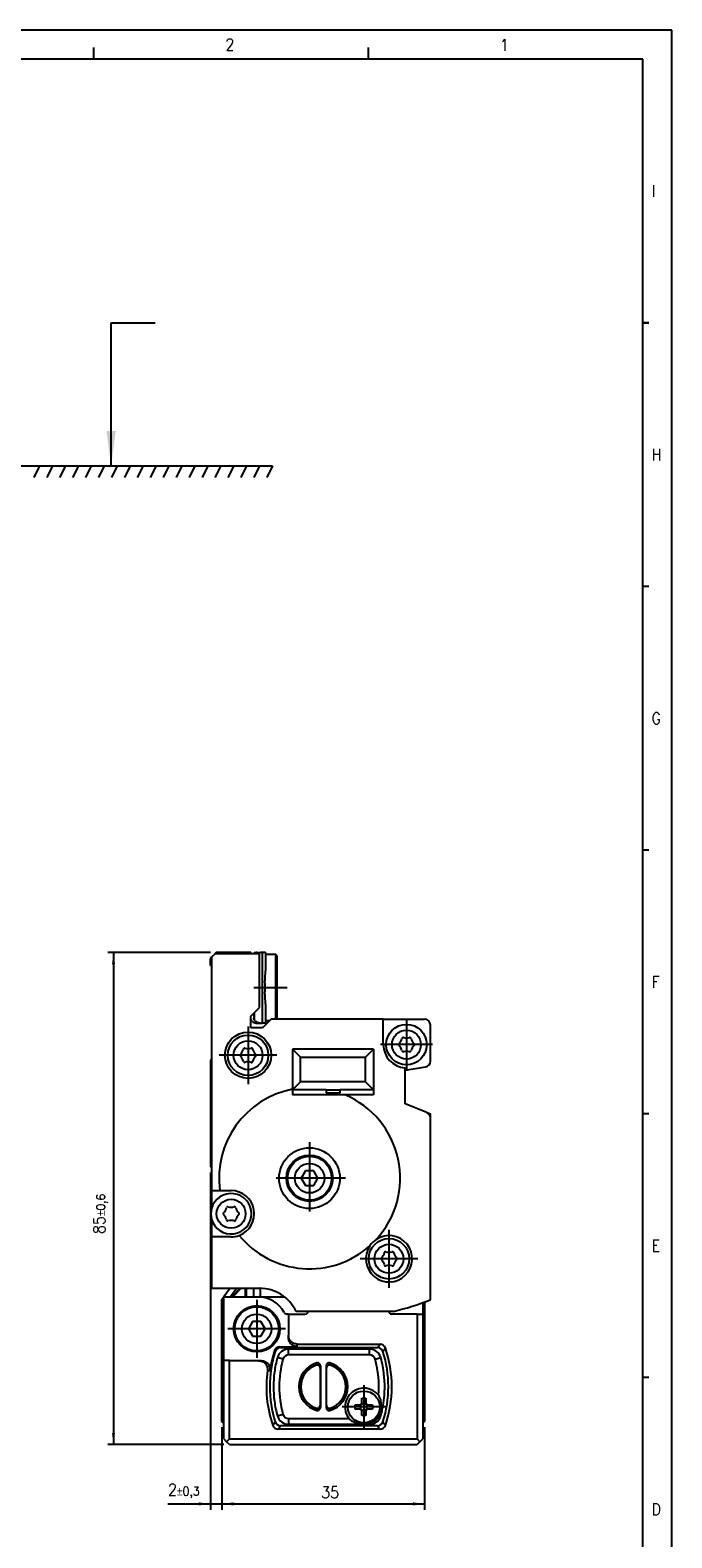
# Model space of a CAD drawing. Header units: millimetres. Extents: x -285 to 870, y -217 to 203.
# Tile 12 of 22: x 198 to 309, y -58 to 203. Entities that reach past the tile are written whole.
import ezdxf

# ---------------------------------------------------------------- set-up
doc = ezdxf.new("R2010")
doc.units = ezdxf.units.MM
doc.linetypes.add('DOT_CENTER', pattern=[14, 12, -1, 0, -1])
doc.layers.add('1', color=7, linetype='Continuous')
doc.styles.add('CONVERTER_11', font='txt.shx', dxfattribs={"width": 0.9})
doc.dimstyles.new('ME10_DIM_10', dxfattribs={"dimtxt": 2, "dimasz": 2, "dimexe": 1, "dimexo": 1, "dimgap": 1, "dimtad": 1, "dimdsep": 46, "dimtxsty": 'CONVERTER_11', "dimsah": 1, "dimcen": 0.09, "dimclrd": 2, "dimclre": 2, "dimclrt": 2, "dimadec": 0, "dimazin": 0, "dimtol": 1, "dimtp": 0.6, "dimtm": 0.6, "dimtfac": 0.75, "dimtdec": 0, "dimtix": 1, "dimtmove": 0, "dimatfit": 3, "dimfxl": 1, "dimtolj": 1, "dimtzin": 0, "dimarcsym": 0})
doc.dimstyles.new('ME10_DIM_11', dxfattribs={"dimtxt": 2, "dimasz": 2, "dimexe": 1, "dimexo": 1, "dimgap": 1, "dimtad": 1, "dimdsep": 46, "dimtxsty": 'CONVERTER_11', "dimsah": 1, "dimcen": 0.09, "dimclrd": 2, "dimclre": 2, "dimclrt": 2, "dimadec": 0, "dimazin": 0, "dimtol": 1, "dimtp": 0.3, "dimtm": 0.3, "dimtfac": 0.75, "dimtdec": 0, "dimtix": 1, "dimtmove": 0, "dimatfit": 3, "dimfxl": 1, "dimtolj": 1, "dimtzin": 0, "dimarcsym": 0})
doc.dimstyles.new('ME10_DIM_12', dxfattribs={"dimtxt": 2, "dimasz": 2, "dimexe": 1, "dimexo": 1, "dimgap": 1, "dimtad": 1, "dimdsep": 46, "dimtxsty": 'CONVERTER_11', "dimsah": 1, "dimcen": 0.09, "dimclrd": 2, "dimclre": 2, "dimclrt": 2, "dimadec": 0, "dimazin": 0, "dimtfac": 1, "dimtdec": 4, "dimtix": 1, "dimtmove": 0, "dimatfit": 3, "dimfxl": 1, "dimtolj": 1, "dimtzin": 0, "dimarcsym": 0})
doc.dimstyles.get("Standard").update_dxf_attribs({"dimtxt": 0.18, "dimasz": 0.18, "dimexe": 0.18, "dimexo": 0.0625, "dimgap": 0.09, "dimtad": 0, "dimtih": 1, "dimtoh": 1, "dimdec": 4, "dimzin": 0, "dimdsep": 46, "dimtxsty": 'Standard', "dimcen": 0.09, "dimadec": 0, "dimazin": 0, "dimtfac": 1, "dimtdec": 4, "dimtofl": 0, "dimtmove": 0, "dimatfit": 3, "dimfxl": 1, "dimtolj": 1, "dimtzin": 0, "dimarcsym": 0})

# ---------------------------------------------------------------- blocks, each defined once
blk = doc.blocks.new('Marco_a2', base_point=(304.21, -212.02))
at = {"layer": '1', "color": 2, "linetype": 'Continuous'}
for p, q in [((309.21, 202.98), (-284.79, 202.98)), ((309.21, -217.02), (309.21, 202.98)), ((209.38, 197.98), (209.38, 199.98)), ((256.79, 197.98), (256.79, 199.98)), ((305.21, 152.42), (304.21, 152.42)), ((304.21, 152.42), (305.21, 152.42)), ((305.21, 106.87), (304.21, 106.87)), ((305.21, 61.31), (304.21, 61.31)), ((305.21, 15.76), (304.21, 15.76)), ((305.21, -29.8), (304.21, -29.8))]:
    blk.add_line(p, q, dxfattribs=at)
at = {"layer": '1', "color": 7, "linetype": 'Continuous'}
for p, q in [((304.21, 197.98), (-264.79, 197.98)), ((304.21, -212.02), (304.21, 197.98))]:
    blk.add_line(p, q, dxfattribs=at)
at = {"layer": '1', "color": 2, "char_height": 2, "attachment_point": 4, "line_spacing_factor": 1.20048, "style": 'CONVERTER_11'}
for s, insert in [('2', (232.08, 200.49)), ('1', (279.5, 200.41)), ('I', (305.71, 175.2)), ('H', (305.71, 129.65)), ('G', (305.71, 84.09)), ('F', (305.71, 38.54)), ('E', (305.71, -7.02)), ('D', (305.71, -52.58))]:
    blk.add_mtext(s, dxfattribs=dict(at, insert=insert))
blk = doc.blocks.new('Top', base_point=(304.21, -212.02))
blk.add_blockref('Marco_a2', (304.21, -212.02))
blk = doc.blocks.new('CABEZA__1', base_point=(231.5, -41.4))
at = {"color": 7, "linetype": 'Continuous'}
for p, q in [((232.93, -14.4), (231.84, -15.9)), ((238.17, -15.9), (238.17, -14.4)), ((231.8, -15.95), (231.5, -16.36)), ((231.5, -37.4), (231.5, -16.36)), ((231.84, -15.9), (231.8, -15.95)), ((231.8, -26.9), (231.8, -15.95)), ((231.84, -15.9), (232.95, -15.9)), ((232.95, -15.9), (233.18, -15.9)), ((233.18, -15.9), (233.38, -15.9)), ((233.38, -15.9), (235.58, -15.9)), ((235.58, -15.9), (235.73, -15.9)), ((235.73, -15.9), (236.98, -15.9)), ((236.98, -15.9), (237.82, -15.9)), ((237.82, -15.9), (238.17, -15.9)), ((238.17, -15.9), (242.32, -15.9)), ((266.2, -16.89), (266.2, -18.85)), ((266.5, -16.79), (266.5, -37.4)), ((236.78, -20.15), (236.06, -21.4)), ((238.22, -20.15), (236.78, -20.15)), ((238.94, -21.4), (238.22, -20.15)), ((243, -18.85), (242.7, -18.85)), ((243, -18.85), (245.89, -18.85)), ((243, -18.85), (243, -22.51)), ((265.2, -18.85), (260.8, -18.85)), ((265.2, -18.85), (266.2, -18.85)), ((265.2, -18.85), (265.2, -40.4)), ((266.2, -18.85), (266.2, -37.7)), ((236.06, -21.4), (236.78, -22.65)), ((236.78, -22.65), (238.22, -22.65)), ((238.22, -22.65), (238.94, -21.4)), ((243, -22.94), (243, -22.51)), ((241.5, -24.49), (244.5, -24.49)), ((241.62, -24.65), (258.38, -24.65)), ((257, -24.9), (243, -24.9)), ((244.5, -24.06), (258.81, -24.06)), ((232.8, -26.9), (231.8, -26.9)), ((231.8, -37.7), (231.8, -26.9)), ((232.8, -40.4), (232.8, -26.9)), ((232.8, -26.9), (237.81, -26.9)), ((237.81, -26.9), (238.24, -26.9)), ((248.47, -28.19), (248.47, -34.61)), ((248.5, -27.79), (248.5, -35.01)), ((249.5, -27.79), (249.5, -35.01)), ((249.53, -34.61), (249.53, -28.19)), ((255.63, -33.4), (256.37, -33.4)), ((255.63, -34.31), (255.63, -33.4)), ((256.37, -33.4), (256.37, -34.31)), ((254.5, -35.27), (254.5, -34.53)), ((254.5, -34.53), (255.41, -34.53)), ((255.41, -35.27), (254.5, -35.27)), ((255.45, -34.53), (255.41, -34.53)), ((255.41, -35.27), (255.45, -35.27)), ((255.57, -34.53), (255.45, -34.53)), ((255.45, -34.53), (255.45, -34.79)), ((255.45, -35.01), (255.45, -35.27)), ((255.45, -35.27), (255.57, -35.27)), ((255.63, -34.31), (255.63, -34.35)), ((255.63, -34.35), (255.63, -34.47)), ((255.89, -34.35), (255.63, -34.35)), ((255.63, -35.33), (255.63, -35.45)), ((255.63, -35.45), (255.63, -35.49)), ((255.63, -35.45), (255.89, -35.45)), ((255.63, -36.4), (255.63, -35.49)), ((256.37, -36.4), (255.63, -36.4)), ((256.37, -34.35), (256.11, -34.35)), ((256.11, -35.45), (256.37, -35.45)), ((256.37, -34.35), (256.37, -34.31)), ((256.37, -34.47), (256.37, -34.35)), ((256.37, -35.45), (256.37, -35.33)), ((256.37, -35.49), (256.37, -35.45)), ((256.37, -35.49), (256.37, -36.4)), ((256.55, -34.53), (256.43, -34.53)), ((256.43, -35.27), (256.55, -35.27)), ((256.59, -34.53), (256.55, -34.53)), ((256.55, -34.79), (256.55, -34.53)), ((256.55, -35.27), (256.55, -35.01)), ((256.55, -35.27), (256.59, -35.27)), ((256.59, -34.53), (257.5, -34.53)), ((257.5, -35.27), (256.59, -35.27)), ((257.5, -34.53), (257.5, -35.27)), ((231.8, -37.7), (231.5, -37.4)), ((231.8, -40.4), (231.8, -37.7)), ((258.81, -38.74), (241.19, -38.74)), ((258.38, -38.15), (241.62, -38.15)), ((243, -37.9), (257, -37.9)), ((266.2, -37.7), (266.5, -37.4)), ((266.2, -37.7), (266.2, -40.4)), ((231.8, -40.4), (232.3, -40.9)), ((232.8, -40.4), (232.3, -40.9)), ((232.8, -41.4), (232.3, -40.9)), ((232.8, -40.4), (265.2, -40.4)), ((232.8, -41.4), (265.2, -41.4)), ((265.7, -40.9), (265.2, -40.4)), ((265.7, -40.9), (265.2, -41.4)), ((265.7, -40.9), (266.2, -40.4))]:
    blk.add_line(p, q, dxfattribs=at)
at = {"color": 3, "linetype": 'Continuous'}
for p, q in [((234.04, -14.4), (232.95, -15.9)), ((234.63, -14.4), (233.18, -15.9)), ((234.84, -14.4), (233.38, -15.9)), ((235.58, -15.9), (235.58, -14.4)), ((235.73, -15.9), (235.73, -14.4)), ((236.98, -15.9), (236.98, -14.4)), ((243, -25.9), (243, -24.9)), ((257, -25.9), (243, -25.9)), ((244.5, -24.49), (244.5, -24.06)), ((257, -25.9), (257, -24.9)), ((242.04, -26.64), (241.07, -26.37)), ((247.82, -27.66), (247.78, -27.71)), ((250.22, -27.71), (250.18, -27.66)), ((257.96, -26.64), (258.93, -26.37)), ((241.07, -36.43), (242.04, -36.16)), ((247.78, -35.09), (247.82, -35.14)), ((250.18, -35.14), (250.22, -35.09)), ((258.62, -36.34), (258.93, -36.43)), ((243, -36.9), (243, -37.9)), ((243, -36.9), (253.44, -36.9)), ((257, -37.64), (257, -37.9))]:
    blk.add_line(p, q, dxfattribs=at)
at = {"color": 7, "linetype": 'Continuous'}
for centre, radius in [((237.5, -21.4), 4), ((237.5, -21.4), 3.8), ((237.5, -21.4), 2.55), ((256, -34.9), 2.75)]:
    blk.add_circle(centre, radius, dxfattribs=at)
for centre, radius, start, end in [((237.82, -20.9), 5, 27.6691, 90), ((242.7, -18.35), 0.5, 207.6691, 270), ((245.89, -18.35), 0.5, 270, 354.1846), ((260.8, -18.35), 0.5, 185.8154, 270), ((259.75, -31.4), 20, 162.3092, 197.6908), ((259.75, -31.4), 20.16, 161.9582, 172.02), ((241.5, -25.46), 0.966, 90.0002, 161.958), ((241.62, -25.62), 0.966, 90.0002, 162.309), ((243, -26.9), 2, 90, 164.6505), ((257, -26.9), 2, 15.3495, 90), ((258.38, -25.62), 0.966, 17.691, 89.9998), ((258.81, -25.03), 0.966, 18.9531, 89.9998), ((240.25, -31.4), 20, 342.3092, 17.6908), ((240.25, -31.4), 20.59, 341.0471, 18.9529), ((259.75, -31.4), 20.59, 172.1763, 198.9529), ((259.39, -31.4), 19, 164.6505, 172.4392), ((249, -31.4), 4.25, 105.4101, 254.5896), ((249, -31.4), 3.89, 108.3244, 251.6756), ((249, -31.4), 4.25, 285.4102, 74.5897), ((249, -31.4), 3.89, 288.3244, 71.6756), ((240.61, -31.4), 19, 10.6151, 15.3495), ((240.61, -31.4), 19, 355.4719, 10.6151), ((259.39, -31.4), 19, 172.4392, 187.5608), ((256, -34.9), 3.25, 38.4425, 217.9799), ((240.61, -31.4), 19, 344.6505, 355.4719), ((259.39, -31.4), 19, 187.5608, 195.3495), ((243, -35.9), 2, 195.3495, 270), ((256, -34.9), 0.697, 122.0857, 147.9143), ((256, -34.9), 0.697, 212.0857, 237.9143), ((256, -34.9), 0.564, 168.4247, 191.5753), ((256, -34.9), 0.564, 131.0313, 138.9687), ((256, -34.9), 0.564, 221.0313, 228.9687), ((256, -34.9), 0.564, 78.4247, 101.5753), ((256, -34.9), 0.564, 258.4247, 281.5753), ((256, -34.9), 0.697, 32.0857, 57.9143), ((256, -34.9), 0.564, 41.0313, 48.9687), ((256, -34.9), 0.697, 302.0857, 327.9143), ((256, -34.9), 0.564, 311.0313, 318.9687), ((256, -34.9), 0.564, 348.4247, 11.5753), ((257, -35.9), 2, 270, 344.6505), ((241.19, -37.77), 0.966, 198.9531, 269.9998), ((241.62, -37.18), 0.966, 197.691, 269.9998), ((258.38, -37.18), 0.966, 270.0002, 342.309), ((258.81, -37.77), 0.966, 270.0002, 341.0469)]:
    blk.add_arc(centre, radius, start, end, dxfattribs=at)
at = {"color": 3, "linetype": 'Continuous'}
for centre, radius, start, end in [((243, -26.9), 1, 90, 164.6505), ((257, -26.9), 1, 15.3495, 90), ((259.39, -31.4), 18, 164.6505, 195.3495), ((249, -31.4), 3.92, 107.4794, 252.5206), ((249, -31.4), 3.92, 287.4794, 72.5206), ((240.61, -31.4), 18, 355.2857, 15.3495), ((243, -35.9), 1, 195.3495, 270)]:
    blk.add_arc(centre, radius, start, end, dxfattribs=at)
at = {"color": 7, "linetype": 'Continuous'}
for points, knots in [([(244.5, -24.06), (244.3, -24.04), (243.91, -23.99), (243.41, -23.63), (243.07, -23.12), (243.02, -22.71), (243, -22.51)], [0, 0, 0, 0, 0.586069, 1.177789, 1.777408, 2.382551, 2.382551, 2.382551, 2.382551]), ([(244.5, -24.49), (244.3, -24.47), (243.91, -24.42), (243.41, -24.06), (243.07, -23.54), (243.02, -23.14), (243, -22.94)], [0, 0, 0, 0, 0.586069, 1.177789, 1.777408, 2.382551, 2.382551, 2.382551, 2.382551]), ([(237.81, -26.9), (237.9, -26.9), (238.11, -26.91), (238.45, -27.02), (238.75, -27.19), (238.97, -27.4), (239.16, -27.64), (239.29, -27.91), (239.37, -28.25), (239.36, -28.47), (239.35, -28.6)], [0, 0, 0, 0, 0.262638, 0.647412, 1.035125, 1.295529, 1.55727, 1.943465, 2.203644, 2.591058, 2.591058, 2.591058, 2.591058]), ([(238.24, -26.9), (238.33, -26.9), (238.55, -26.91), (238.84, -27), (239.15, -27.17), (239.4, -27.38), (239.61, -27.66), (239.73, -27.94), (239.81, -28.25), (239.79, -28.47), (239.78, -28.6)], [0, 0, 0, 0, 0.263056, 0.649064, 0.912057, 1.297984, 1.62355, 1.946992, 2.207237, 2.595157, 2.595157, 2.595157, 2.595157]), ([(248.47, -28.19), (248.46, -28.16), (248.46, -28.08), (248.41, -27.95), (248.34, -27.84), (248.25, -27.76), (248.16, -27.71), (248.06, -27.68), (247.97, -27.67), (247.9, -27.67), (247.84, -27.69), (247.8, -27.7), (247.78, -27.71)], [0, 0, 0, 0, 0.1036167, 0.2485724, 0.4019209, 0.4965352, 0.5890838, 0.7291289, 0.8018569, 0.8611732, 0.9318954, 0.9936913, 0.9936913, 0.9936913, 0.9936913]), ([(248.5, -27.79), (248.5, -27.76), (248.49, -27.68), (248.46, -27.58), (248.4, -27.48), (248.32, -27.4), (248.22, -27.33), (248.12, -27.29), (247.99, -27.28), (247.92, -27.29), (247.87, -27.3)], [0, 0, 0, 0, 0.0911758, 0.2300566, 0.3211715, 0.4602009, 0.5510752, 0.6904127, 0.7808884, 0.9200581, 0.9200581, 0.9200581, 0.9200581]), ([(250.13, -27.3), (250.1, -27.3), (250.02, -27.28), (249.9, -27.29), (249.78, -27.33), (249.69, -27.39), (249.61, -27.47), (249.54, -27.57), (249.51, -27.68), (249.5, -27.76), (249.5, -27.79)], [0, 0, 0, 0, 0.0906374, 0.2296618, 0.3689993, 0.4598736, 0.5747538, 0.6900856, 0.8289664, 0.9201422, 0.9201422, 0.9201422, 0.9201422]), ([(250.22, -27.71), (250.2, -27.7), (250.16, -27.69), (250.1, -27.67), (250.03, -27.67), (249.94, -27.68), (249.84, -27.71), (249.74, -27.77), (249.66, -27.85), (249.58, -27.96), (249.54, -28.08), (249.54, -28.16), (249.53, -28.19)], [0, 0, 0, 0, 0.0617298, 0.1323656, 0.1917004, 0.2644436, 0.4044782, 0.4970109, 0.6203929, 0.7450495, 0.8901249, 0.9937869, 0.9937869, 0.9937869, 0.9937869]), ([(258.62, -36.34), (258.71, -36.06), (258.91, -35.49), (259.01, -34.67), (258.98, -34.01), (258.88, -33.56), (258.76, -33.2), (258.62, -33), (258.55, -32.88)], [0, 0, 0, 0, 0.900341, 1.803191, 2.45426, 2.875599, 3.17828, 3.597495, 3.597495, 3.597495, 3.597495]), ([(247.78, -35.09), (247.8, -35.1), (247.84, -35.11), (247.9, -35.13), (247.97, -35.13), (248.05, -35.12), (248.15, -35.1), (248.25, -35.04), (248.34, -34.96), (248.41, -34.85), (248.46, -34.72), (248.46, -34.64), (248.47, -34.61)], [0, 0, 0, 0, 0.0617298, 0.1323656, 0.1917004, 0.2644436, 0.3809009, 0.4970867, 0.5916963, 0.7450283, 0.8901037, 0.9937657, 0.9937657, 0.9937657, 0.9937657]), ([(247.87, -35.5), (247.9, -35.5), (247.98, -35.52), (248.08, -35.51), (248.2, -35.48), (248.31, -35.41), (248.4, -35.32), (248.45, -35.23), (248.49, -35.13), (248.5, -35.05), (248.5, -35.01)], [0, 0, 0, 0, 0.0906374, 0.2296618, 0.3202739, 0.4598751, 0.5989046, 0.6900195, 0.7809304, 0.9200774, 0.9200774, 0.9200774, 0.9200774]), ([(249.5, -35.01), (249.5, -35.04), (249.51, -35.12), (249.54, -35.22), (249.6, -35.32), (249.69, -35.41), (249.8, -35.48), (249.9, -35.51), (250.01, -35.52), (250.08, -35.51), (250.13, -35.5)], [0, 0, 0, 0, 0.0911758, 0.2300566, 0.3211715, 0.4602009, 0.5998022, 0.6904143, 0.7808945, 0.9200757, 0.9200757, 0.9200757, 0.9200757]), ([(249.53, -34.61), (249.54, -34.64), (249.54, -34.72), (249.59, -34.85), (249.66, -34.96), (249.75, -35.04), (249.85, -35.1), (249.95, -35.12), (250.03, -35.13), (250.1, -35.13), (250.16, -35.11), (250.2, -35.1), (250.22, -35.09)], [0, 0, 0, 0, 0.1036167, 0.2485724, 0.4019209, 0.4965352, 0.6127354, 0.7292047, 0.8019328, 0.861249, 0.9319713, 0.9937672, 0.9937672, 0.9937672, 0.9937672]), ([(257, -37.64), (257.1, -37.62), (257.27, -37.59), (257.53, -37.48), (257.76, -37.36), (257.97, -37.21), (258.17, -37.03), (258.34, -36.83), (258.5, -36.6), (258.57, -36.43), (258.62, -36.34)], [0, 0, 0, 0, 0.299802, 0.537145, 0.839259, 1.07843, 1.317042, 1.620847, 1.859927, 2.16166, 2.16166, 2.16166, 2.16166]), ([(253.44, -36.9), (253.46, -36.92), (253.49, -36.96), (253.57, -37.05), (253.7, -37.16), (253.92, -37.3), (254.24, -37.45), (254.65, -37.58), (255.27, -37.7), (256.05, -37.75), (256.68, -37.68), (257, -37.64)], [0, 0, 0, 0, 0.082264, 0.168748, 0.348027, 0.599368, 0.928456, 1.429933, 1.874924, 2.817002, 3.771468, 3.771468, 3.771468, 3.771468])]:
    blk.add_open_spline(points, degree=3, knots=knots, dxfattribs=at)
at = {"color": 3, "linetype": 'Continuous'}
for points, knots in [([(240.58, -25.16), (240.59, -25.16), (240.6, -25.18), (240.62, -25.22), (240.65, -25.26), (240.68, -25.3), (240.69, -25.32)], [0, 0, 0, 0, 0.0308229, 0.0616565, 0.1320155, 0.2024305, 0.2024305, 0.2024305, 0.2024305]), ([(241.5, -24.49), (241.5, -24.5), (241.52, -24.51), (241.54, -24.55), (241.57, -24.59), (241.6, -24.63), (241.62, -24.65)], [0, 0, 0, 0, 0.0302877, 0.0605845, 0.1297134, 0.1988904, 0.1988904, 0.1988904, 0.1988904]), ([(258.81, -24.06), (258.78, -24.1), (258.72, -24.19), (258.61, -24.33), (258.5, -24.49), (258.42, -24.6), (258.38, -24.65)], [0, 0, 0, 0, 0.1622806, 0.3248141, 0.5257802, 0.7271478, 0.7271478, 0.7271478, 0.7271478]), ([(259.72, -24.71), (259.69, -24.76), (259.63, -24.85), (259.53, -25), (259.42, -25.15), (259.34, -25.27), (259.31, -25.32)], [0, 0, 0, 0, 0.1650391, 0.3303734, 0.534856, 0.7398074, 0.7398074, 0.7398074, 0.7398074]), ([(239.35, -28.6), (239.39, -28.6), (239.47, -28.6), (239.58, -28.6), (239.69, -28.6), (239.75, -28.6), (239.78, -28.6)], [0, 0, 0, 0, 0.1195256, 0.2390605, 0.3356784, 0.4323026, 0.4323026, 0.4323026, 0.4323026]), ([(247.82, -27.66), (247.82, -27.65), (247.82, -27.64), (247.83, -27.58), (247.85, -27.47), (247.86, -27.36), (247.87, -27.3)], [0, 0, 0, 0, 0.0125669, 0.0251245, 0.1920672, 0.3575579, 0.3575579, 0.3575579, 0.3575579]), ([(248.47, -28.13), (248.45, -28.03), (248.41, -27.82), (248.13, -27.62), (247.92, -27.64), (247.82, -27.66)], [0, 0, 0, 0, 0.2931508, 0.6182924, 0.9144999, 0.9144999, 0.9144999, 0.9144999]), ([(248.47, -28.13), (248.47, -28.12), (248.47, -28.11), (248.48, -28.05), (248.49, -27.95), (248.5, -27.84), (248.5, -27.79)], [0, 0, 0, 0, 0.0122893, 0.0245724, 0.1806911, 0.3359175, 0.3359175, 0.3359175, 0.3359175]), ([(248.47, -28.19), (248.47, -28.19), (248.47, -28.17), (248.47, -28.16), (248.47, -28.14), (248.47, -28.13), (248.47, -28.13)], [0, 0, 0, 0, 0.02108057, 0.03859802, 0.05442087, 0.06681476, 0.06681476, 0.06681476, 0.06681476]), ([(249.5, -27.79), (249.5, -27.84), (249.51, -27.95), (249.52, -28.05), (249.53, -28.11), (249.53, -28.12), (249.53, -28.13)], [0, 0, 0, 0, 0.1552265, 0.3113451, 0.3236282, 0.3359175, 0.3359175, 0.3359175, 0.3359175]), ([(250.18, -27.66), (250.08, -27.64), (249.87, -27.62), (249.59, -27.82), (249.55, -28.03), (249.53, -28.13)], [0, 0, 0, 0, 0.2962077, 0.6213494, 0.9145001, 0.9145001, 0.9145001, 0.9145001]), ([(249.53, -28.13), (249.53, -28.13), (249.53, -28.14), (249.53, -28.16), (249.53, -28.17), (249.53, -28.19), (249.53, -28.19)], [0, 0, 0, 0, 0.01277351, 0.02821676, 0.0462556, 0.06681481, 0.06681481, 0.06681481, 0.06681481]), ([(250.13, -27.3), (250.14, -27.36), (250.15, -27.47), (250.17, -27.58), (250.18, -27.64), (250.18, -27.65), (250.18, -27.66)], [0, 0, 0, 0, 0.1655702, 0.3325242, 0.3450816, 0.3576479, 0.3576479, 0.3576479, 0.3576479]), ([(247.82, -35.14), (247.92, -35.16), (248.13, -35.18), (248.41, -34.98), (248.45, -34.77), (248.47, -34.67)], [0, 0, 0, 0, 0.2962077, 0.6213494, 0.9145001, 0.9145001, 0.9145001, 0.9145001]), ([(247.87, -35.5), (247.86, -35.44), (247.85, -35.33), (247.83, -35.22), (247.82, -35.16), (247.82, -35.15), (247.82, -35.14)], [0, 0, 0, 0, 0.1655703, 0.3325243, 0.3450817, 0.3576479, 0.3576479, 0.3576479, 0.3576479]), ([(248.47, -34.67), (248.47, -34.67), (248.47, -34.66), (248.47, -34.64), (248.47, -34.63), (248.47, -34.61), (248.47, -34.61)], [0, 0, 0, 0, 0.0127735, 0.02821674, 0.04625556, 0.06681476, 0.06681476, 0.06681476, 0.06681476]), ([(248.5, -35.01), (248.5, -34.96), (248.49, -34.85), (248.48, -34.75), (248.47, -34.69), (248.47, -34.68), (248.47, -34.67)], [0, 0, 0, 0, 0.1552265, 0.3113452, 0.3236283, 0.3359175, 0.3359175, 0.3359175, 0.3359175]), ([(249.53, -34.67), (249.53, -34.68), (249.53, -34.69), (249.52, -34.75), (249.51, -34.85), (249.5, -34.96), (249.5, -35.01)], [0, 0, 0, 0, 0.0122893, 0.0245723, 0.180691, 0.3359175, 0.3359175, 0.3359175, 0.3359175]), ([(249.53, -34.61), (249.53, -34.61), (249.53, -34.63), (249.53, -34.64), (249.53, -34.66), (249.53, -34.67), (249.53, -34.67)], [0, 0, 0, 0, 0.02108058, 0.03859805, 0.05404131, 0.06681481, 0.06681481, 0.06681481, 0.06681481]), ([(249.53, -34.67), (249.55, -34.77), (249.59, -34.98), (249.87, -35.18), (250.08, -35.16), (250.18, -35.14)], [0, 0, 0, 0, 0.2931507, 0.6182924, 0.9145001, 0.9145001, 0.9145001, 0.9145001]), ([(250.18, -35.14), (250.18, -35.15), (250.18, -35.16), (250.17, -35.22), (250.15, -35.33), (250.14, -35.44), (250.13, -35.5)], [0, 0, 0, 0, 0.0125662, 0.0251237, 0.1920781, 0.3576512, 0.3576512, 0.3576512, 0.3576512]), ([(240.69, -37.48), (240.66, -37.53), (240.58, -37.65), (240.47, -37.8), (240.37, -37.95), (240.31, -38.04), (240.28, -38.09)], [0, 0, 0, 0, 0.2049586, 0.4094485, 0.5747755, 0.7398074, 0.7398074, 0.7398074, 0.7398074]), ([(241.62, -38.15), (241.58, -38.2), (241.5, -38.31), (241.39, -38.47), (241.28, -38.61), (241.22, -38.7), (241.19, -38.74)], [0, 0, 0, 0, 0.2013748, 0.402348, 0.5648744, 0.7271478, 0.7271478, 0.7271478, 0.7271478]), ([(258.81, -38.74), (258.78, -38.7), (258.72, -38.61), (258.61, -38.47), (258.5, -38.31), (258.42, -38.2), (258.38, -38.15)], [0, 0, 0, 0, 0.1622806, 0.3248141, 0.5257802, 0.7271478, 0.7271478, 0.7271478, 0.7271478]), ([(259.72, -38.09), (259.69, -38.04), (259.63, -37.95), (259.53, -37.8), (259.42, -37.65), (259.34, -37.53), (259.31, -37.48)], [0, 0, 0, 0, 0.1650391, 0.3303734, 0.534856, 0.7398074, 0.7398074, 0.7398074, 0.7398074])]:
    blk.add_open_spline(points, degree=3, knots=knots, dxfattribs=at)
at = {"layer": '1', "color": 2, "linetype": 'DOT_CENTER'}
for p, q in [((237.5, -16.4), (237.5, -26.4)), ((242.5, -21.4), (232.5, -21.4)), ((256, -31.15), (256, -38.65)), ((259.75, -34.9), (252.25, -34.9))]:
    blk.add_line(p, q, dxfattribs=at)
blk = doc.blocks.new('REGLA__2', base_point=(229.5, -18.4))
at = {"color": 7, "linetype": 'Continuous'}
for p, q in [((229.7, 42.8), (229.5, 42.6)), ((229.5, 41.35), (229.5, 42.6)), ((230.3, 43.4), (229.7, 42.8)), ((229.7, 42.8), (229.7, 41.35)), ((230.5, 43.6), (230.3, 43.4)), ((236.5, 43.4), (230.3, 43.4)), ((236.5, 43.6), (230.5, 43.6)), ((236.5, 43.6), (236.5, 43.4)), ((236.85, 43.4), (236.5, 43.4)), ((238, 43.4), (236.85, 43.4)), ((237.4, 43.6), (237.4, 43.6)), ((237.5, 43.6), (237.4, 43.6)), ((237.5, 43.6), (238.1, 43.6)), ((238, 34.1), (238, 43.4)), ((238.1, 43.6), (238.13, 43.6)), ((238.5, 43.6), (238.13, 43.6)), ((239, 43.6), (238.5, 43.6)), ((239, 43.6), (239, 43.35)), ((239, 43.35), (239, 40.44)), ((239, 43.35), (240.75, 43.35)), ((241, 43.1), (240.75, 43.35)), ((240.75, 43.35), (240.75, 37.6)), ((241, 43.1), (241, 37.6)), ((229.5, 41.35), (229.7, 41.35)), ((229.7, 41.35), (229.7, 25.1)), ((238.9, 38.36), (238.9, 36.84)), ((240.75, 37.6), (240.75, 32.1)), ((241, 37.6), (241, 32.1)), ((236.5, 32.6), (238, 34.1)), ((239, 34.76), (239, 31.85)), ((236.5, 32.29), (236.5, 32.6)), ((236.5, 30.6), (236.5, 32.29)), ((237, 33.1), (237, 32.29)), ((237.4, 31.4), (237.4, 31.4)), ((237.5, 31.4), (237.4, 31.4)), ((237.5, 31.4), (238.1, 31.4)), ((238.13, 31.4), (238.1, 31.4)), ((238.13, 31.4), (238.5, 31.4)), ((239.75, 31.85), (238.5, 30.6)), ((239, 31.4), (238.5, 31.4)), ((239, 31.85), (239, 31.4)), ((239, 31.85), (239.75, 31.85)), ((240, 32.1), (239.75, 31.85)), ((241, 32.1), (240, 32.1)), ((259.37, 32.1), (241, 32.1)), ((259.37, 32.1), (266.5, 32.1)), ((259.37, 27.7), (259.37, 32.1)), ((238.5, 30.6), (236.5, 30.6)), ((267.5, 24.85), (267.5, 31.1)), ((257.7, 26.9), (243.7, 26.9)), ((243.7, 26.9), (243.7, 19.99)), ((243.7, 26.9), (245.08, 25.51)), ((256.31, 25.51), (257.7, 26.9)), ((257.7, 26.9), (257.7, 19.9)), ((229.5, 25.1), (229.5, 6.6)), ((229.7, 25.1), (229.5, 25.1)), ((229.7, 25.1), (229.7, 6.6)), ((245.08, 25.51), (256.31, 25.51)), ((245.08, 21.29), (245.08, 25.51)), ((256.31, 21.29), (256.31, 25.51)), ((263.12, 23.28), (266.66, 23.86)), ((263.12, 23.28), (263.12, 23.71)), ((243.7, 19.9), (245.08, 21.29)), ((256.31, 21.29), (245.08, 21.29)), ((257.7, 19.9), (256.31, 21.29)), ((263.12, 17.47), (263.12, 23.28)), ((243.7, 19.99), (243.7, 19.9)), ((243.7, 19.9), (243.7, 19)), ((249.5, 19.9), (243.7, 19.9)), ((252.8, 19), (243.7, 19)), ((249.5, 19.9), (249.5, 19.4)), ((249.5, 19.9), (251.9, 19.9)), ((249.5, 19.4), (251.9, 19.4)), ((257.7, 19.9), (251.9, 19.9)), ((251.9, 19.4), (251.9, 19.9)), ((257.7, 19), (252.8, 19)), ((257.7, 19.9), (257.7, 19)), ((266.87, 15.98), (263.12, 17.47)), ((266.87, 15.98), (267.5, 15.73)), ((267.5, 15.05), (267.5, 15.73)), ((267.5, -16.42), (267.5, 15.05)), ((229.5, 6.6), (229.7, 6.6)), ((229.7, 6.6), (229.7, 2.48)), ((245.9, 5.87), (245.18, 4.62)), ((247.35, 5.87), (245.9, 5.87)), ((248.07, 4.62), (247.35, 5.87)), ((245.18, 4.62), (245.9, 3.37)), ((245.9, 3.37), (247.35, 3.37)), ((247.35, 3.37), (248.07, 4.62)), ((229.7, 2.48), (231.12, 2.48)), ((229.7, 2.48), (229.7, -0.55)), ((231.12, 2.48), (233.08, 2.48)), ((229.7, -0.55), (229.7, -0.6)), ((229.7, -2.44), (229.7, -2.48)), ((229.7, -2.48), (229.7, -5.52)), ((229.7, -5.52), (229.7, -14.4)), ((233.08, -5.52), (229.7, -5.52)), ((229.7, -14.4), (232.93, -14.4)), ((232.93, -14.4), (237.99, -14.4)), ((246.39, -18.4), (244.31, -18.4)), ((260.31, -18.4), (246.39, -18.4)), ((261.14, -18.4), (260.31, -18.4))]:
    blk.add_line(p, q, dxfattribs=at)
at = {"color": 3, "linetype": 'Continuous'}
for p, q in [((238.5, 31.4), (238.5, 43.6)), ((237.1, 31.94), (237.1, 33.2))]:
    blk.add_line(p, q, dxfattribs=at)
at = {"color": 7, "linetype": 'Continuous'}
for centre, radius in [((236, 25.86), 4), ((236, 25.86), 3.5), ((263.37, 27.7), 3.5), ((246.61, 4.62), 5.25), ((246.63, 4.62), 4), ((246.63, 4.62), 3.8), ((246.63, 4.62), 2.55), ((260.35, -9.3), 3.5)]:
    blk.add_circle(centre, radius, dxfattribs=at)
at = {"color": 3, "linetype": 'Continuous'}
for centre in [(263.37, 27.7), (236, 25.86), (233.08, -1.52), (260.35, -9.3)]:
    blk.add_circle(centre, 2.5, dxfattribs=at)
at = {"color": 7, "linetype": 'Continuous'}
for centre, radius, start, end in [((266.5, 31.1), 1, 360, 90), ((260.77, 29.2), 1.86, 313.2415, 346.7663), ((262.78, 28.73), 0.2, 73.2415, 166.7663), ((263.37, 30.7), 1.86, 253.2415, 286.7663), ((263.96, 28.73), 0.2, 13.2415, 106.7663), ((265.97, 29.2), 1.86, 193.2415, 226.7663), ((233.4, 27.36), 1.86, 313.2415, 346.7663), ((235.41, 26.89), 0.2, 73.2415, 166.7663), ((236, 28.86), 1.86, 253.2415, 286.7663), ((236.59, 26.89), 0.2, 13.2415, 106.7663), ((238.6, 27.36), 1.86, 193.2415, 226.7663), ((263.37, 27.7), 4, 180, 266.4747), ((262.18, 27.7), 0.2, 133.2415, 226.7663), ((260.77, 26.2), 1.86, 13.2415, 46.7663), ((262.78, 26.68), 0.2, 193.2415, 286.7663), ((263.37, 24.7), 1.86, 73.2415, 106.7663), ((263.96, 26.68), 0.2, 253.2415, 346.7663), ((265.97, 26.2), 1.86, 133.2415, 166.7663), ((264.56, 27.7), 0.2, 313.2415, 46.7663), ((234.81, 25.86), 0.2, 133.2415, 226.7663), ((233.4, 24.36), 1.86, 13.2415, 46.7663), ((235.41, 24.83), 0.2, 193.2415, 286.7663), ((236, 22.86), 1.86, 73.2415, 106.7663), ((236.59, 24.83), 0.2, 253.2415, 346.7663), ((238.6, 24.36), 1.86, 133.2415, 166.7663), ((237.19, 25.86), 0.2, 313.2415, 46.7663), ((266.5, 24.85), 1, 279.2797, 0), ((246.63, 4.62), 15.65, 100.787, 187.8498), ((246.63, 4.62), 15.65, 317.4847, 66.7798), ((266.5, 15.05), 1, 0, 68.3125), ((233.08, -1.52), 3.5, 0.0054, 164.777), ((233.08, -1.52), 4, 290.6809, 90), ((233.06, -1.52), 3.5, 164.0061, 195.9939), ((233.08, -1.52), 3.5, 164.7786, 195.2232), ((233.08, -1.52), 3.5, 195.2217, 0.0054), ((231.89, -1.52), 0.2, 133.2415, 226.7663), ((230.48, -0.02), 1.86, 313.2415, 346.7663), ((230.48, -3.02), 1.86, 13.2415, 46.7663), ((232.48, -0.49), 0.2, 73.2415, 166.7663), ((232.48, -2.55), 0.2, 193.2415, 286.7663), ((233.08, 1.48), 1.86, 253.2415, 286.7663), ((233.67, -0.49), 0.2, 13.2415, 106.7663), ((233.67, -2.55), 0.2, 253.2415, 346.7663), ((235.68, -0.02), 1.86, 193.2415, 226.7663), ((235.68, -3.02), 1.86, 133.2415, 166.7663), ((234.26, -1.52), 0.2, 313.2415, 46.7663), ((233.08, -4.52), 1.86, 73.2415, 106.7663), ((233.08, -1.52), 4, 270, 290.6809), ((246.63, 4.62), 15.65, 219.1464, 311.7174), ((260.35, -9.3), 4, 145.9525, 123.2496), ((260.35, -9.3), 4, 123.2496, 145.9525), ((259.17, -9.3), 0.2, 133.2415, 226.7663), ((257.76, -7.8), 1.86, 313.2415, 346.7663), ((257.76, -10.8), 1.86, 13.2415, 46.7663), ((259.76, -8.27), 0.2, 73.2415, 166.7663), ((259.76, -10.33), 0.2, 193.2415, 286.7663), ((260.35, -6.3), 1.86, 253.2415, 286.7663), ((260.95, -8.27), 0.2, 13.2415, 106.7663), ((260.95, -10.33), 0.2, 253.2415, 346.7663), ((262.95, -7.8), 1.86, 193.2415, 226.7663), ((262.95, -10.8), 1.86, 133.2415, 166.7663), ((261.54, -9.3), 0.2, 313.2415, 46.7663), ((260.36, -12.3), 1.86, 73.2415, 106.7663), ((237.99, -21.4), 7, 25.3769, 90), ((248.6, 33.1), 53, 283.6842, 290.8918)]:
    blk.add_arc(centre, radius, start, end, dxfattribs=at)
for points, knots in [([(237.4, 43.6), (237.3, 43.58), (237.11, 43.55), (236.93, 43.45), (236.85, 43.4)], [0, 0, 0, 0, 0.2914483, 0.5929342, 0.5929342, 0.5929342, 0.5929342]), ([(237.5, 43.6), (237.48, 43.6), (237.45, 43.6), (237.42, 43.6), (237.4, 43.6)], [0, 0, 0, 0, 0.0500926, 0.1001236, 0.1001236, 0.1001236, 0.1001236]), ([(237.47, 43.4), (237.57, 43.46), (237.77, 43.57), (237.99, 43.59), (238.1, 43.6)], [0, 0, 0, 0, 0.3384964, 0.6674454, 0.6674454, 0.6674454, 0.6674454]), ([(238.9, 38.36), (238.91, 38.54), (238.93, 38.9), (238.96, 39.43), (238.99, 39.94), (239, 40.28), (239, 40.44)], [0, 0, 0, 0, 0.557211, 1.077881, 1.600113, 2.085402, 2.085402, 2.085402, 2.085402]), ([(239, 34.76), (239, 34.92), (238.99, 35.26), (238.96, 35.77), (238.93, 36.3), (238.91, 36.66), (238.9, 36.84)], [0, 0, 0, 0, 0.485447, 1.00786, 1.528372, 2.085402, 2.085402, 2.085402, 2.085402]), ([(236.7, 31.71), (236.66, 31.74), (236.59, 31.82), (236.53, 31.96), (236.5, 32.12), (236.5, 32.23), (236.5, 32.29)], [0, 0, 0, 0, 0.1488275, 0.3010486, 0.4614417, 0.639565, 0.639565, 0.639565, 0.639565]), ([(236.7, 31.71), (236.81, 31.63), (237.02, 31.47), (237.28, 31.43), (237.4, 31.4)], [0, 0, 0, 0, 0.396461, 0.7721312, 0.7721312, 0.7721312, 0.7721312]), ([(237.1, 31.94), (237.08, 31.97), (237.05, 32.02), (237.02, 32.1), (237, 32.2), (237, 32.26), (237, 32.29)], [0, 0, 0, 0, 0.0915836, 0.1828114, 0.2762061, 0.3752665, 0.3752665, 0.3752665, 0.3752665]), ([(238.1, 31.4), (237.91, 31.43), (237.52, 31.5), (237.24, 31.79), (237.1, 31.94)], [0, 0, 0, 0, 0.556888, 1.16444, 1.16444, 1.16444, 1.16444]), ([(237.4, 31.4), (237.42, 31.4), (237.45, 31.4), (237.48, 31.4), (237.5, 31.4)], [0, 0, 0, 0, 0.050031, 0.1001236, 0.1001236, 0.1001236, 0.1001236])]:
    blk.add_open_spline(points, degree=3, knots=knots, dxfattribs=at)
at = {"layer": '1', "color": 2, "linetype": 'DOT_CENTER'}
for p, q in [((237, 37.6), (242.75, 37.6)), ((263.37, 32.2), (263.37, 23.2)), ((236, 30.86), (236, 20.86)), ((267.87, 27.7), (258.87, 27.7)), ((241, 25.86), (231, 25.86)), ((246.61, 10.87), (246.61, -1.63)), ((246.63, 9.62), (246.63, -0.38)), ((252.86, 4.62), (240.36, 4.62)), ((251.63, 4.62), (241.63, 4.62)), ((260.35, -4.3), (260.35, -14.3)), ((265.35, -9.3), (255.35, -9.3))]:
    blk.add_line(p, q, dxfattribs=at)
blk = doc.blocks.new('Regla_G2_cm240__3', base_point=(229.5, -41.4))
for name, p in [('REGLA__2', (229.5, -18.4)), ('CABEZA__1', (231.5, -41.4))]:
    blk.add_blockref(name, p)
blk = doc.blocks.new('*D49')
at = {"layer": '1', "color": 2, "linetype": 'Continuous'}
for p, q in [((229.5, 43.6), (211.76, 43.6)), ((212.76, 43.6), (212.76, -41.4)), ((231.8, -41.4), (211.76, -41.4))]:
    blk.add_line(p, q, dxfattribs=at)
at = {"layer": '1', "color": 2}
for points in [[(213.02, 41.6), (212.5, 41.6), (212.76, 43.6)], [(212.5, -39.4), (213.02, -39.4), (212.76, -41.4)]]:
    blk.add_solid(points, dxfattribs=at)
at = {"layer": '1', "color": 2, "insert": (211.76, -5.02), "char_height": 2, "attachment_point": 7, "rotation": 90, "line_spacing_factor": 0.60024, "style": 'CONVERTER_11'}
blk.add_mtext('\\C2;85\\C2;\\H1.5;{\\Fgdt;`}0,6', dxfattribs=at)
blk = doc.blocks.new('*D50')
at = {"layer": '1', "color": 2, "linetype": 'Continuous'}
for p, q in [((229.5, 5.6), (229.5, -52.65)), ((231.5, -38.4), (231.5, -52.65)), ((222.17, -51.65), (229.5, -51.65)), ((229.5, -51.65), (231.5, -51.65)), ((231.5, -51.65), (235.5, -51.65))]:
    blk.add_line(p, q, dxfattribs=at)
at = {"layer": '1', "color": 2}
for points in [[(227.5, -51.92), (227.5, -51.39), (229.5, -51.65)], [(233.5, -51.39), (233.5, -51.92), (231.5, -51.65)]]:
    blk.add_solid(points, dxfattribs=at)
at = {"layer": '1', "color": 2, "insert": (222.17, -50.65), "char_height": 2, "attachment_point": 7, "rotation": 0.0001, "line_spacing_factor": 0.60024, "style": 'CONVERTER_11'}
blk.add_mtext('\\C2;2\\C2;\\H1.5;{\\Fgdt;`}0,3', dxfattribs=at)
blk = doc.blocks.new('*D51')
at = {"layer": '1', "color": 2, "linetype": 'Continuous'}
for p, q in [((231.5, -38.4), (231.5, -52.65)), ((266.5, -38.4), (266.5, -52.65)), ((231.5, -51.65), (266.5, -51.65))]:
    blk.add_line(p, q, dxfattribs=at)
at = {"layer": '1', "color": 2}
for points in [[(233.5, -51.39), (233.5, -51.92), (231.5, -51.65)], [(264.5, -51.92), (264.5, -51.39), (266.5, -51.65)]]:
    blk.add_solid(points, dxfattribs=at)
at = {"layer": '1', "color": 2, "insert": (248.64, -50.65), "char_height": 2, "attachment_point": 7, "rotation": 0.0001, "line_spacing_factor": 0.60024, "style": 'CONVERTER_11'}
blk.add_mtext('35', dxfattribs=at)
blk = doc.blocks.new('Front1', base_point=(248.5, 1.1))
blk.add_blockref('Regla_G2_cm240__3', (229.5, -41.4))
at = {"layer": '1'}
dim = blk.add_linear_dim(base=(212.761, 43.6), p1=(232.8, -41.4), p2=(230.5, 43.6), angle=90, dimstyle='ME10_DIM_10', dxfattribs=at)
dim.commit()
dim.dimension.update_dxf_attribs({"geometry": '*D49', "text_midpoint": (210.761, -1.104), "text_rotation": 90})
for base, p1, p2, dimstyle, picture, middle in [((229.5, -51.652), (231.5, -37.4), (229.5, 6.6), 'ME10_DIM_11', '*D50', (225.178, -49.652)), ((231.5, -51.652), (266.5, -37.4), (231.5, -37.4), 'ME10_DIM_12', '*D51', (250.145, -49.652))]:
    dim = blk.add_linear_dim(base=base, p1=p1, p2=p2, dimstyle=dimstyle, dxfattribs=at)
    dim.commit()
    dim.dimension.update_dxf_attribs({"geometry": picture, "text_midpoint": middle, "text_rotation": 0.00014})
blk = doc.blocks.new('E', base_point=(17, 145.236))
at = {"layer": '1', "color": 2, "linetype": 'Continuous'}
for p, q in [((188.8, 127.695), (240.23, 127.695)), ((199.98, 127.695), (198.98, 125.695)), ((202.216, 127.695), (201.216, 125.695)), ((204.453, 127.695), (203.453, 125.695)), ((206.689, 127.695), (205.689, 125.695)), ((208.925, 127.695), (207.925, 125.695)), ((211.161, 127.695), (210.161, 125.695)), ((213.397, 127.695), (212.397, 125.695)), ((215.633, 127.695), (214.633, 125.695)), ((217.869, 127.695), (216.869, 125.695)), ((220.105, 127.695), (219.105, 125.695)), ((222.341, 127.695), (221.341, 125.695)), ((224.577, 127.695), (223.577, 125.695)), ((226.813, 127.695), (225.813, 125.695)), ((229.049, 127.695), (228.049, 125.695)), ((231.285, 127.695), (230.285, 125.695)), ((233.521, 127.695), (232.521, 125.695)), ((235.757, 127.695), (234.757, 125.695)), ((237.994, 127.695), (236.994, 125.695)), ((240.23, 127.695), (239.23, 125.695))]:
    blk.add_line(p, q, dxfattribs=at)
at = {"layer": '1', "color": 2}
blk.add_solid([(211.556, 133.695), (213.136, 133.695), (212.346, 127.695)], dxfattribs=at)
at = {"layer": '1', "color": 2, "linetype": 'Continuous', "has_arrowhead": 0}
blk.add_leader([(212.346, 127.695), (212.346, 152.425), (219.978, 152.425)], dimstyle='Standard', dxfattribs=at)

msp = doc.modelspace()

# ---------------------------------------------------------------- block references
for name, p in [('Top', (304.21, -212.02)), ('E', (17, 145.24)), ('Front1', (248.5, 1.1))]:
    msp.add_blockref(name, p)

doc.saveas('drawing.dxf')
